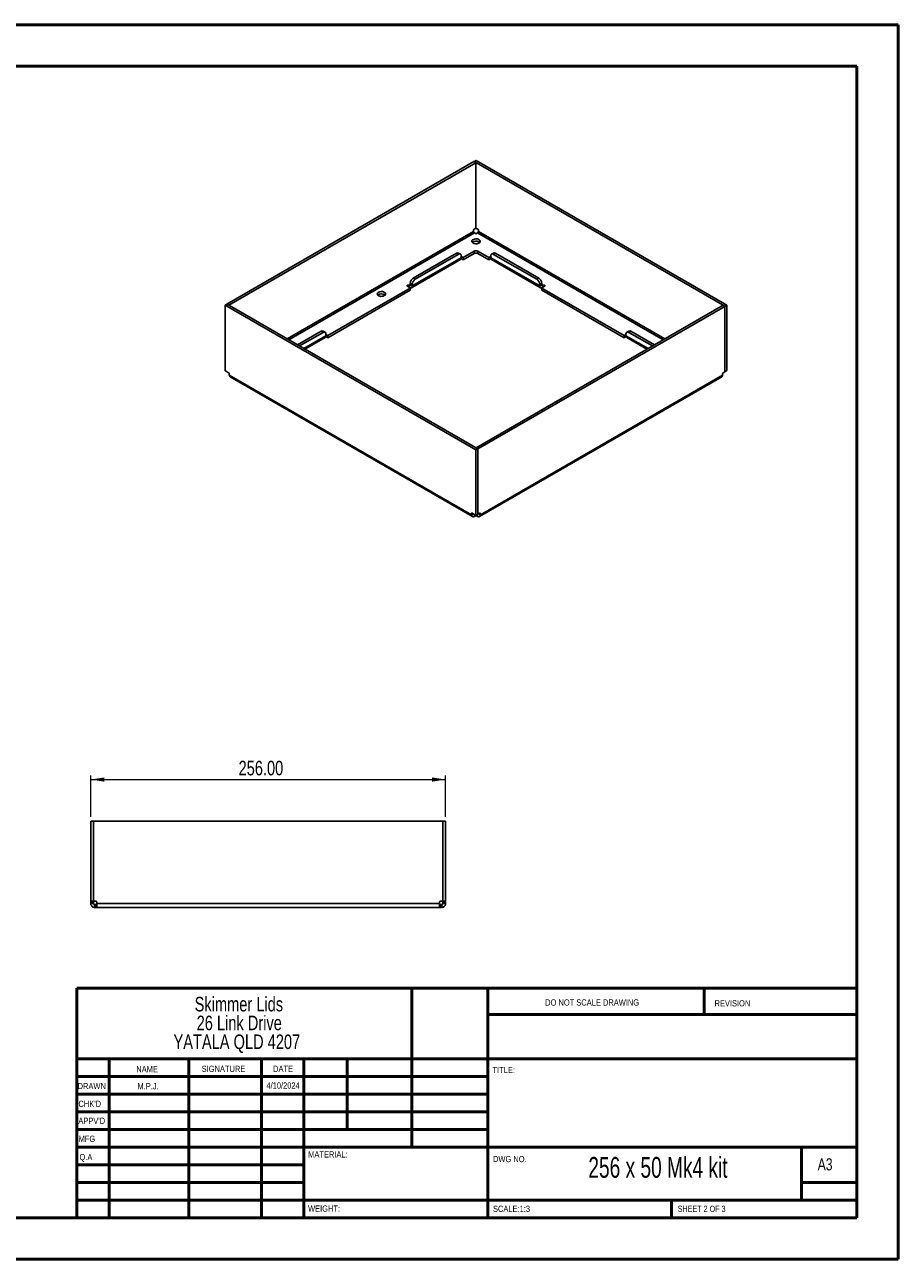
# Paper-space layout 'Sheet2' of a CAD drawing. Header units: millimetres. Extents: x 0 to 420, y 0 to 297.
# Tile 2 of 2: x 210 to 420, y 0 to 297. Entities that reach past the tile are written whole.
import ezdxf

# ---------------------------------------------------------------- set-up
doc = ezdxf.new("R2010")
doc.units = ezdxf.units.MM
doc.styles.add('SLDTEXTSTYLE0', font='TXT', dxfattribs={"width": 0.6875})
doc.styles.add('SLDTEXTSTYLE1', font='TXT', dxfattribs={"width": 0.75})
doc.dimstyles.new('SLDDIMSTYLE2', dxfattribs={"dimtxt": 3.5, "dimasz": 3.302, "dimexe": 0, "dimexo": 0.0625, "dimgap": 0.875, "dimtad": 1, "dimlfac": 3, "dimrnd": 1e-09, "dimzin": 4, "dimdsep": 46, "dimtxsty": 'SLDTEXTSTYLE1', "dimsah": 1, "dimcen": 0.09, "dimadec": 0, "dimazin": 1, "dimtfac": 1, "dimtofl": 0, "dimtmove": 0, "dimatfit": 3, "dimfxl": 1, "dimfrac": 2, "dimtolj": 1, "dimtzin": 12, "dimarcsym": 0})

# ---------------------------------------------------------------- blocks, each defined once
blk = doc.blocks.new('SW_NOTE_0_1')
at = {"color": 0, "linetype": 'Continuous', "lineweight": 0, "char_height": 3.5, "attachment_point": 2, "style": 'SLDTEXTSTYLE1'}
for s, insert in [('Skimmer Lids', (13.89, 4.51)), ('26 Link Drive', (13.98, -0.01)), ('YATALA QLD 4207', (13.4, -4.54))]:
    blk.add_mtext(s, dxfattribs=dict(at, insert=insert))
blk = doc.blocks.new('_D_3')
at = {"color": 7, "linetype": 'Continuous', "lineweight": 0}
for p, q in [((226.24, 106.63), (226.24, 116.63)), ((311.57, 106.63), (311.57, 116.63)), ((226.24, 115.63), (311.57, 115.63))]:
    blk.add_line(p, q, dxfattribs=at)
at = {"color": 7, "linetype": 'Continuous', "lineweight": 18}
for points in [[(226.24, 115.63), (229.54, 115.12), (229.54, 116.14)], [(311.57, 115.63), (308.27, 116.14), (308.27, 115.12)]]:
    blk.add_solid(points, dxfattribs=at)
at = {"color": 7, "linetype": 'Continuous', "lineweight": 18, "insert": (261.79, 120.14), "char_height": 3.5, "attachment_point": 1, "style": 'SLDTEXTSTYLE1'}
blk.add_mtext('256.00', dxfattribs=at)

psp = doc.layouts.new('Sheet2')

# ---------------------------------------------------------------- linework, layer by layer
at = {"color": 7, "linetype": 'Continuous', "lineweight": 50}
for p, q in [((0.3793, 297.2148), (420.3793, 297.2148)), ((420.3793, 0.2148), (420.3793, 297.2148)), ((10.3793, 287.2148), (410.3793, 287.2148)), ((410.3793, 287.2148), (410.3793, 10.2148)), ((222.8788, 65.4648), (410.0788, 65.4648)), ((222.8788, 65.4648), (222.8788, 10.2148)), ((303.4788, 65.4648), (303.4788, 27.2148)), ((321.6788, 65.4648), (321.6788, 10.2148)), ((373.6788, 59.0898), (373.6788, 65.4648)), ((410.0788, 59.0898), (321.6788, 59.0898)), ((410.0788, 48.4648), (222.8788, 48.4648)), ((230.6788, 48.4648), (230.6788, 10.2148)), ((249.8698, 48.4648), (249.8698, 10.2148)), ((267.2778, 48.4648), (267.2778, 10.2148)), ((277.4788, 10.2148), (277.4788, 48.4648)), ((287.8788, 31.4648), (287.8788, 48.4648)), ((321.6788, 44.2148), (222.8788, 44.2148)), ((321.6788, 39.9648), (222.8788, 39.9648)), ((321.6788, 35.7148), (222.8788, 35.7148)), ((321.6788, 31.4648), (222.8788, 31.4648)), ((277.4788, 27.2148), (222.8788, 27.2148)), ((277.4788, 27.2148), (410.0788, 27.2148)), ((397.0788, 14.4648), (397.0788, 27.2148)), ((277.4788, 22.9647), (222.8788, 22.9647)), ((277.4788, 18.7148), (222.8788, 18.7148)), ((410.0788, 18.7148), (397.0788, 18.7148)), ((222.8788, 14.4648), (410.3793, 14.4648)), ((365.8788, 10.2148), (365.8788, 14.4648)), ((10.3793, 10.2148), (410.3793, 10.2148)), ((0.3793, 0.2148), (420.3793, 0.2148))]:
    psp.add_line(p, q, dxfattribs=at)
at = {"color": 7, "linetype": 'Continuous', "lineweight": 25}
for p, q in [((318.8831, 264.5429), (318.4117, 264.2708)), ((379.1757, 229.7367), (318.8831, 264.5429)), ((318.3763, 264.2776), (259.0029, 230.0021)), ((318.8477, 264.0054), (259.4743, 229.7299)), ((318.8477, 264.0054), (318.3763, 264.2776)), ((318.4117, 264.2572), (318.4117, 264.2708)), ((378.7043, 229.4646), (318.4117, 264.2708)), ((318.8477, 248.2732), (318.8477, 264.0054)), ((318.2822, 247.4979), (273.4773, 221.6326)), ((273.8545, 221.4148), (318.4708, 247.1713)), ((318.2822, 247.8107), (318.2822, 247.4979)), ((318.8477, 248.2732), (318.4001, 248.0148)), ((318.4708, 247.1713), (318.7416, 247.0149)), ((319.3189, 248.0148), (318.8477, 248.2868)), ((318.9774, 247.0149), (319.2482, 247.1713)), ((319.2482, 247.1713), (363.8645, 221.4148)), ((319.4368, 247.4979), (319.4368, 247.8107)), ((364.2417, 221.6326), (319.4368, 247.4979)), ((303.3455, 233.9331), (315.1306, 240.7365)), ((315.324, 241.1638), (303.5389, 234.3604)), ((303.7746, 236.2519), (314.1455, 242.2389)), ((304.246, 235.9798), (314.6169, 241.9668)), ((314.6169, 241.9668), (314.1455, 242.2389)), ((315.1168, 242.0163), (314.6454, 242.2884)), ((315.7954, 240.6738), (315.2964, 240.9619)), ((315.324, 241.5585), (315.324, 241.1638)), ((315.7954, 241.2182), (315.324, 241.4903)), ((318.3881, 242.7149), (315.7954, 241.2182)), ((318.3881, 242.1706), (315.7954, 240.6738)), ((315.7954, 241.2182), (315.7954, 240.6738)), ((318.3881, 242.1706), (318.3881, 242.7149)), ((321.9236, 241.2182), (319.3309, 242.7149)), ((319.3309, 242.1706), (319.3309, 242.7149)), ((321.9236, 240.6738), (319.3309, 242.1706)), ((322.395, 241.4903), (321.9236, 241.2182)), ((321.9236, 241.2182), (321.9236, 240.6738)), ((322.4226, 240.9619), (321.9236, 240.6738)), ((322.395, 241.1638), (322.395, 241.5585)), ((322.395, 241.1638), (334.1801, 234.3604)), ((322.5884, 240.7365), (334.3735, 233.9331)), ((323.0736, 242.2884), (322.6022, 242.0163)), ((323.5735, 242.2389), (323.1021, 241.9668)), ((323.1021, 241.9668), (333.473, 235.9798)), ((323.5735, 242.2389), (333.9444, 236.2519)), ((303.0674, 234.6325), (302.8789, 234.5236)), ((303.5389, 234.7551), (303.0674, 235.0272)), ((303.0674, 234.6325), (303.0674, 235.0272)), ((303.0674, 234.6325), (303.5389, 234.3604)), ((303.5389, 234.3604), (303.5389, 234.7551)), ((303.7746, 236.2519), (304.246, 235.9798)), ((333.473, 235.9798), (333.9444, 236.2519)), ((334.6516, 235.0272), (334.1801, 234.7551)), ((334.1801, 234.7551), (334.1801, 234.3604)), ((334.6516, 234.6325), (334.1801, 234.3604)), ((334.6516, 235.0272), (334.6516, 234.6325)), ((334.8401, 234.5236), (334.6516, 234.6325)), ((303.0674, 233.8705), (283.2685, 222.4408)), ((303.0674, 233.3262), (283.2685, 221.8964)), ((302.3603, 234.2787), (303.0674, 233.8705)), ((302.8789, 234.5236), (302.8317, 234.5509)), ((302.8317, 234.0066), (302.8317, 234.5509)), ((302.8789, 234.5236), (302.8789, 233.9794)), ((303.0674, 233.3262), (303.0674, 233.8705)), ((334.6516, 233.8705), (335.3587, 234.2787)), ((354.4505, 222.4408), (334.6516, 233.8705)), ((334.6516, 233.3262), (334.6516, 233.8705)), ((354.4505, 221.8964), (334.6516, 233.3262)), ((334.8873, 234.5509), (334.8401, 234.5236)), ((334.8401, 234.5236), (334.8401, 233.9794)), ((334.8873, 234.0066), (334.8873, 234.5509)), ((258.5433, 229.7095), (259.0147, 229.9816)), ((258.5433, 229.7095), (318.8359, 194.9033)), ((258.5433, 213.9772), (258.5433, 229.7095)), ((259.4743, 229.7299), (259.0029, 230.0021)), ((259.0029, 230.0021), (259.0029, 229.9748)), ((259.0147, 229.9816), (319.3073, 195.1754)), ((259.4743, 229.7163), (259.4743, 229.7299)), ((318.8713, 195.4408), (378.2447, 229.7163)), ((319.3427, 195.1686), (378.7161, 229.4442)), ((378.2447, 229.7163), (378.7161, 229.4442)), ((379.1757, 229.7367), (378.7043, 229.4646)), ((378.7043, 229.451), (378.7043, 229.4646)), ((378.7161, 229.4442), (378.7161, 213.7119)), ((379.1757, 214.0045), (379.1757, 229.7367)), ((275.9638, 220.1971), (281.6185, 223.4615)), ((276.4352, 219.925), (282.0899, 223.1894)), ((282.0899, 223.1894), (281.6185, 223.4615)), ((282.5899, 223.2389), (282.1185, 223.5111)), ((282.7971, 222.7811), (282.7971, 222.3864)), ((354.9219, 222.3864), (354.9219, 222.7811)), ((355.6005, 223.5111), (355.1291, 223.2389)), ((356.1005, 223.4615), (355.6291, 223.1894)), ((355.6291, 223.1894), (361.2838, 219.925)), ((356.1005, 223.4615), (361.7552, 220.1971)), ((277.4842, 219.3194), (282.7971, 222.3864)), ((277.7577, 219.1615), (282.6037, 221.9591)), ((283.2685, 221.8964), (282.7695, 222.1845)), ((283.2685, 222.4408), (282.7971, 222.7129)), ((283.2685, 222.4408), (283.2685, 221.8964)), ((354.9219, 222.7129), (354.4505, 222.4408)), ((354.4505, 222.4408), (354.4505, 221.8964)), ((354.9495, 222.1845), (354.4505, 221.8964)), ((360.2348, 219.3194), (354.9219, 222.3864)), ((355.1153, 221.9591), (359.9613, 219.1615)), ((259.4505, 213.4535), (258.5433, 213.9772)), ((379.1757, 214.0045), (378.7161, 213.7391)), ((259.5684, 212.9366), (259.5684, 213.2494)), ((259.5684, 212.9366), (317.8108, 179.314)), ((259.7617, 212.5093), (318.0042, 178.8866)), ((319.7148, 178.8866), (377.9573, 212.5093)), ((378.1506, 212.9366), (319.9082, 179.314)), ((378.1506, 212.9366), (378.1506, 213.2494)), ((378.2685, 213.4535), (378.7161, 213.7119)), ((318.8359, 194.9033), (319.3073, 195.1754)), ((318.8359, 179.171), (318.8359, 194.9033)), ((318.8713, 195.4408), (319.3427, 195.1686)), ((318.8713, 195.4272), (318.8713, 195.4408)), ((319.3073, 179.4432), (319.3073, 195.1754)), ((319.3427, 195.1686), (319.3427, 179.4364)), ((317.8108, 179.6267), (317.9287, 179.6948)), ((317.8108, 179.314), (317.8108, 179.6267)), ((317.8108, 179.314), (318.1996, 179.5384)), ((317.9287, 179.6948), (318.8359, 179.171)), ((318.4708, 178.9328), (318.4708, 179.3818)), ((318.7416, 179.0892), (318.4708, 178.9328)), ((318.7416, 179.0892), (318.7416, 179.2255)), ((318.8359, 179.171), (319.3073, 179.4432)), ((318.9774, 179.0892), (318.9774, 179.2527)), ((319.2482, 178.9328), (318.9774, 179.0892)), ((319.2482, 178.9328), (319.2482, 179.409)), ((319.3427, 179.4364), (319.3073, 179.4568)), ((319.3427, 179.4364), (319.7903, 179.6948)), ((319.9082, 179.314), (319.5194, 179.5384)), ((319.9082, 179.6267), (319.7903, 179.6948)), ((319.9082, 179.6267), (319.9082, 179.314)), ((226.2383, 105.631), (226.905, 105.631)), ((226.2383, 86.364), (226.2383, 105.631)), ((226.905, 86.364), (226.905, 105.631)), ((226.9217, 105.631), (226.9217, 86.364)), ((226.9217, 105.631), (310.8883, 105.631)), ((310.8883, 105.631), (310.8883, 86.364)), ((311.5717, 105.631), (310.905, 105.631)), ((310.905, 86.364), (310.905, 105.631)), ((311.5717, 86.364), (311.5717, 105.631)), ((226.2383, 86.364), (226.905, 86.364)), ((226.2383, 86.1974), (226.2383, 86.364)), ((226.2383, 86.1974), (226.905, 86.1974)), ((226.2383, 85.8143), (226.2383, 86.1974)), ((226.905, 86.1974), (226.905, 86.364)), ((226.905, 85.8143), (226.905, 86.1974)), ((226.9217, 86.364), (227.5547, 86.364)), ((227.7214, 86.1974), (227.7214, 85.8143)), ((310.0886, 85.8143), (310.0886, 86.1974)), ((310.2553, 86.364), (310.8883, 86.364)), ((311.5717, 86.364), (310.905, 86.364)), ((310.905, 86.1974), (310.905, 86.364)), ((311.5717, 86.1974), (310.905, 86.1974)), ((310.905, 85.8143), (310.905, 86.1974)), ((311.5717, 86.1974), (311.5717, 86.364)), ((311.5717, 85.8143), (311.5717, 86.1974)), ((226.2383, 85.8143), (226.905, 85.8143)), ((227.1717, 84.881), (227.1717, 85.5477)), ((227.5547, 85.5477), (227.1717, 85.5477)), ((227.5547, 84.881), (227.1717, 84.881)), ((227.5547, 84.881), (227.5547, 85.5477)), ((227.7214, 85.5477), (227.5547, 85.5477)), ((227.7214, 84.881), (227.5547, 84.881)), ((310.0886, 85.8143), (227.7214, 85.8143)), ((310.0886, 84.881), (227.7214, 84.881)), ((310.2553, 85.5477), (310.0886, 85.5477)), ((310.2553, 84.881), (310.0886, 84.881)), ((310.2553, 84.881), (310.2553, 85.5477)), ((310.6383, 85.5477), (310.2553, 85.5477)), ((310.6383, 84.881), (310.2553, 84.881)), ((310.6383, 84.881), (310.6383, 85.5477)), ((311.5717, 85.8143), (310.905, 85.8143))]:
    psp.add_line(p, q, dxfattribs=at)
at = {"color": 7, "linetype": 'Continuous', "lineweight": 25, "flags": 128}
for points in [[(319.5784, 244.6811), (319.7584, 244.8219), (319.8584, 244.987), (319.8698, 245.1618), (319.7913, 245.3308), (319.6301, 245.479), (319.4004, 245.5931), (319.1226, 245.663), (318.8215, 245.6826), (318.5237, 245.6501), (318.2558, 245.5684), (318.0415, 245.4447), (317.8999, 245.29), (317.8435, 245.1181), (317.8775, 244.9442), (317.9987, 244.7839), (318.1963, 244.6513), (318.4529, 244.5582), (318.7457, 244.5129), (319.0485, 244.5195), (319.3346, 244.5772), (319.5784, 244.6811)], [(319.5784, 244.9668), (319.7584, 244.826), (319.7602, 244.824)], [(296.8213, 232.0336), (296.9983, 232.1721), (297.0968, 232.3345), (297.1079, 232.5064), (297.0308, 232.6727), (296.8722, 232.8184), (296.6463, 232.9306), (296.3731, 232.9994), (296.0768, 233.0187), (295.784, 232.9867), (295.5204, 232.9063), (295.3096, 232.7846), (295.1703, 232.6325), (295.1149, 232.4634), (295.1483, 232.2924), (295.2675, 232.1347), (295.4619, 232.0042), (295.7143, 231.9127), (296.0023, 231.8681), (296.3001, 231.8746), (296.5815, 231.9314), (296.8213, 232.0336)], [(302.8317, 234.5509), (302.7236, 234.5926), (302.596, 234.6072), (302.4685, 234.5926), (302.3603, 234.5509), (302.2881, 234.4884), (302.2627, 234.4148), (302.2881, 234.3412), (302.3603, 234.2787)], [(335.3587, 234.2787), (335.4309, 234.3412), (335.4563, 234.4148), (335.4309, 234.4884), (335.3587, 234.5509), (335.2505, 234.5926), (335.123, 234.6072), (334.9954, 234.5926), (334.8873, 234.5509)]]:
    psp.add_lwpolyline(points, dxfattribs=at)
at = {"color": 7, "linetype": 'Continuous', "lineweight": 25}
for centre, radius, start, end in [((318.5381, 247.799), 0.2561, 122.605478, 177.394522), ((318.8595, 247.2424), 0.2562, 242.609672, 297.390328), ((319.1809, 247.799), 0.2561, 2.605478, 57.394522), ((318.8729, 243.7127), 1.4389, 60.63933, 129.439905), ((314.4384, 241.8301), 0.503, 65.692881, 125.617577), ((314.8929, 241.6284), 0.4367, 350.785963, 129.203285), ((314.88, 241.1073), 0.4476, 304.056351, 7.25583), ((318.8595, 241.8051), 1.0247, 62.609672, 117.390328), ((318.8595, 241.2608), 1.0247, 62.609672, 117.390328), ((322.8261, 241.6284), 0.4367, 50.796715, 189.214037), ((322.8524, 241.1133), 0.4601, 173.701152, 234.986667), ((323.2806, 241.8301), 0.503, 54.382423, 114.307119), ((302.9525, 234.6139), 0.1165, 230.796715, 9.214037), ((304.6027, 234.9573), 1.5368, 122.605478, 177.394522), ((305.0741, 234.6852), 1.5368, 122.605478, 177.394522), ((332.6449, 234.6852), 1.5368, 2.605478, 57.394522), ((333.1163, 234.9573), 1.5368, 2.605478, 57.394522), ((334.7665, 234.6139), 0.1165, 170.785963, 309.203285), ((296.1142, 231.115), 1.3748, 50.098934, 129.901066), ((303.1365, 234.2951), 0.4076, 230.796715, 9.214037), ((334.5825, 234.2951), 0.4076, 170.785963, 309.203285), ((281.9115, 223.0527), 0.503, 65.692881, 125.617577), ((282.366, 222.851), 0.4367, 350.785963, 129.203285), ((355.353, 222.851), 0.4367, 50.796715, 189.214037), ((355.8075, 223.0527), 0.503, 54.382423, 114.307119), ((282.3531, 222.3299), 0.4476, 304.056351, 7.25583), ((355.3793, 222.3359), 0.4601, 173.701152, 234.986667), ((259.3125, 213.2377), 0.2561, 2.605478, 57.394522), ((378.4065, 213.2377), 0.2561, 122.605478, 177.394522), ((317.8827, 179.6384), 0.0728, 50.796715, 189.214037), ((318.8595, 178.8618), 0.2562, 62.609672, 117.390328), ((319.8363, 179.6384), 0.0728, 350.785963, 129.203285), ((227.5547, 86.1974), 0.1667, 0, 90), ((310.2553, 86.1974), 0.1667, 90, 180)]:
    psp.add_arc(centre, radius, start, end, dxfattribs=at)
for points, knots in [([(318.4708, 247.1713), (318.4214, 247.1998), (318.3724, 247.2516), (318.3026, 247.3725), (318.2822, 247.4409), (318.2822, 247.4979)], [0, 0, 0, 0, 0.5, 0.5, 1, 1, 1, 1]), ([(319.4368, 247.4979), (319.4368, 247.4409), (319.4164, 247.3725), (319.3466, 247.2516), (319.2976, 247.1998), (319.2482, 247.1713)], [0, 0, 0, 0, 0.5, 0.5, 1, 1, 1, 1]), ([(259.7617, 212.5093), (259.7617, 212.5093), (259.6903, 212.5232), (259.6023, 212.6635), (259.5797, 212.8456), (259.5684, 212.9366)], [0, 0, 0, 0, 0.00010213, 0.50005106, 1, 1, 1, 1]), ([(378.1506, 212.9366), (378.1393, 212.8456), (378.1167, 212.6635), (378.0287, 212.5232), (377.9573, 212.5093), (377.9573, 212.5093)], [0, 0, 0, 0, 0.49994894, 0.99989787, 1, 1, 1, 1]), ([(317.8108, 179.314), (317.8108, 179.2142), (317.828, 179.1244), (317.8941, 178.9782), (317.943, 178.9219), (318.0652, 178.8514), (318.1384, 178.8372), (318.2981, 178.853), (318.3844, 178.883), (318.4708, 178.9328)], [0, 0, 0, 0, 0.25, 0.25, 0.5, 0.5, 0.75, 0.75, 1, 1, 1, 1]), ([(319.2482, 178.9328), (319.3346, 178.883), (319.4209, 178.853), (319.5806, 178.8372), (319.6538, 178.8514), (319.776, 178.9219), (319.8249, 178.9782), (319.891, 179.1244), (319.9082, 179.2142), (319.9082, 179.314)], [0, 0, 0, 0, 0.25, 0.25, 0.5, 0.5, 0.75, 0.75, 1, 1, 1, 1]), ([(226.2383, 85.8143), (226.2383, 85.6922), (226.2626, 85.57), (226.3561, 85.3443), (226.4253, 85.2408), (226.5981, 85.068), (226.7016, 84.9988), (226.9274, 84.9053), (227.0495, 84.881), (227.1717, 84.881)], [0, 0, 0, 0, 0.25, 0.25, 0.5, 0.5, 0.75, 0.75, 1, 1, 1, 1]), ([(226.905, 85.8143), (226.905, 85.7445), (226.9337, 85.6751), (227.0325, 85.5764), (227.1019, 85.5477), (227.1717, 85.5477)], [0, 0, 0, 0, 0.5, 0.5, 1, 1, 1, 1]), ([(227.7214, 84.881), (227.7214, 84.881), (227.7214, 84.9053), (227.7214, 84.9988), (227.7214, 85.068), (227.7214, 85.2408), (227.7214, 85.3443), (227.7214, 85.57), (227.7214, 85.6922), (227.7214, 85.8143)], [0, 0, 0, 0, 0.25, 0.25, 0.5, 0.5, 0.75, 0.75, 1, 1, 1, 1]), ([(310.0886, 85.8143), (310.0886, 85.6922), (310.0886, 85.57), (310.0886, 85.3443), (310.0886, 85.2408), (310.0886, 85.068), (310.0886, 84.9988), (310.0886, 84.9053), (310.0886, 84.881), (310.0886, 84.881)], [0, 0, 0, 0, 0.25, 0.25, 0.5, 0.5, 0.75, 0.75, 1, 1, 1, 1]), ([(310.6383, 85.5477), (310.7081, 85.5477), (310.7775, 85.5764), (310.8763, 85.6751), (310.905, 85.7445), (310.905, 85.8143)], [0, 0, 0, 0, 0.5, 0.5, 1, 1, 1, 1]), ([(310.6383, 84.881), (310.7605, 84.881), (310.8826, 84.9053), (311.1084, 84.9988), (311.2119, 85.068), (311.3847, 85.2408), (311.4539, 85.3443), (311.5474, 85.57), (311.5717, 85.6922), (311.5717, 85.8143)], [0, 0, 0, 0, 0.25, 0.25, 0.5, 0.5, 0.75, 0.75, 1, 1, 1, 1])]:
    psp.add_open_spline(points, degree=3, knots=knots, dxfattribs=at)

# ---------------------------------------------------------------- block references
at = {"color": 7, "linetype": 'Continuous', "lineweight": 0}
psp.add_blockref('SW_NOTE_0_1', (247.9727, 58.8388), dxfattribs=at)

# ---------------------------------------------------------------- texts
for s, insert, char_height, attachment_point, style in [('DO NOT SCALE DRAWING', (335.4935, 62.7478), 1.5, 1, 'SLDTEXTSTYLE1'), ('REVISION', (376.2064, 62.5497), 1.5, 1, 'SLDTEXTSTYLE1'), ('NAME', (237.2011, 46.7163), 1.5, 1, 'SLDTEXTSTYLE1'), ('SIGNATURE', (252.9124, 46.7765), 1.5, 1, 'SLDTEXTSTYLE1'), ('DATE', (270.0935, 46.791), 1.5, 1, 'SLDTEXTSTYLE1'), ('TITLE:', (322.835, 46.4931), 1.5, 1, 'SLDTEXTSTYLE1'), ('DRAWN', (223.091, 42.6445), 1.5, 1, 'SLDTEXTSTYLE1'), ('M.P.J.', (240.0366, 42.5981), 1.4986, 2, 'SLDTEXTSTYLE1'), ('4/10/2024', (272.4912, 42.7739), 1.4986, 2, 'SLDTEXTSTYLE1'), ("CHK'D", (223.2893, 38.3692), 1.5, 1, 'SLDTEXTSTYLE1'), ("APPV'D", (223.2806, 34.2791), 1.5, 1, 'SLDTEXTSTYLE1'), ('MFG', (223.334, 29.9485), 1.5, 1, 'SLDTEXTSTYLE1'), ('Q.A', (223.5479, 25.5644), 1.5, 1, 'SLDTEXTSTYLE1'), ('MATERIAL:', (278.5247, 26.2008), 1.5, 1, 'SLDTEXTSTYLE1'), ('DWG NO.', (322.9528, 25.0834), 1.5, 1, 'SLDTEXTSTYLE1'), ('256 x 50 Mk4 kit', (362.6083, 24.8313), 5, 2, 'SLDTEXTSTYLE0'), ('A3', (400.9998, 24.5152), 2.91042, 1, 'SLDTEXTSTYLE1'), ('WEIGHT:', (278.4967, 13.1641), 1.4986, 1, 'SLDTEXTSTYLE1'), ('SCALE:1:3', (322.9528, 13.1149), 1.5, 1, 'SLDTEXTSTYLE1'), ('SHEET 2 OF 3', (367.3571, 13.1149), 1.5, 1, 'SLDTEXTSTYLE0')]:
    psp.add_mtext(s, dxfattribs=dict(at, insert=insert, char_height=char_height, attachment_point=attachment_point, style=style))

# ---------------------------------------------------------------- dimensions: what is measured, and where the dimension line sits
at = {"color": 7, "linetype": 'Continuous', "lineweight": 18}
dim = psp.add_linear_dim(base=(311.5717, 115.631), p1=(226.2383, 105.631), p2=(311.5717, 105.631), dimstyle='SLDDIMSTYLE2', dxfattribs=at)
dim.commit()
dim.dimension.update_dxf_attribs({"geometry": '_D_3', "text_midpoint": (268.905, 115.631), "dimtype": 160})

doc.saveas('drawing.dxf')
